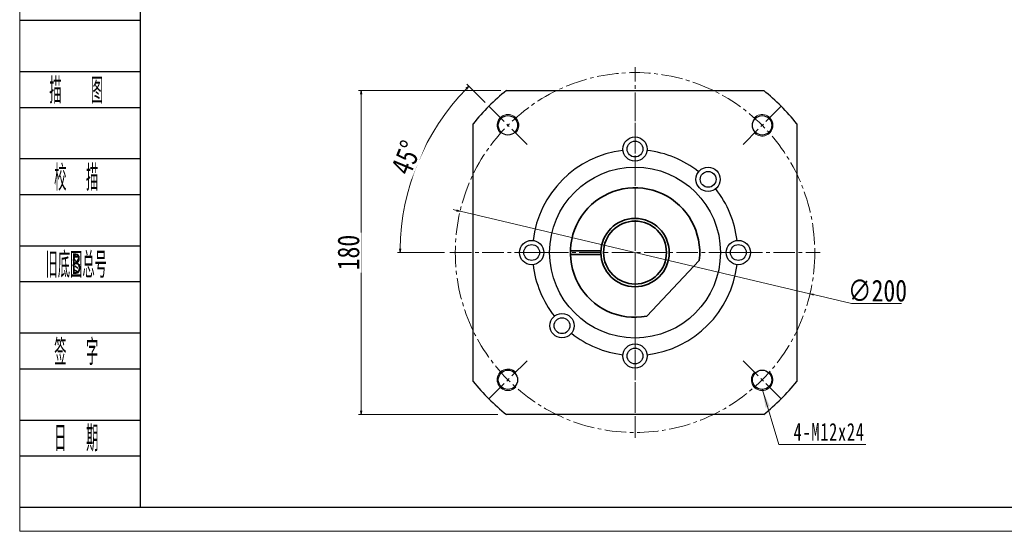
# Model space of a CAD drawing. Header units: millimetres. Extents: x -14 to 1119, y 38 to 835.
# Tile 1 of 5: x -8 to 540, y 38 to 323. Entities that reach past the tile are written whole.
import ezdxf
from ezdxf.enums import TextEntityAlignment as Align

# ---------------------------------------------------------------- set-up
doc = ezdxf.new("R2010")
doc.units = ezdxf.units.MM
doc.linetypes.add('点画线', pattern=[18, 12, -2, 2, -2])
doc.layers.add('2细线层', color=4, linetype='Continuous')
doc.layers.add('6文字层', color=3, linetype='Continuous')
for name, color, linetype, lineweight in [('中心线层', 1, '点画线', 18), ('图框_外框线', 7, 'Continuous', 18), ('尺寸线层', 3, 'Continuous', 18), ('粗实线层', 7, 'Continuous', 35), ('细实线层', 7, 'Continuous', 18)]:
    doc.layers.add(name, color=color, linetype=linetype, lineweight=lineweight)
doc.styles.add('PC_TEXTSTYLE', font='ISOCP.SHX', dxfattribs={"width": 0.707, "bigfont": 'GBCBIG.SHX'})
doc.styles.get("Standard").update_dxf_attribs({"font": 'SimSun.ttf'})
doc.styles.add('宋体', font='SimSun.ttf', dxfattribs={"width": 0.8})
doc.styles.add('标准', font='SimSun.ttf', dxfattribs={"width": 0.667})
doc.dimstyles.new('A水平标注', dxfattribs={"dimtxt": 3.5, "dimasz": 2, "dimexe": 1.5, "dimexo": 3, "dimgap": 1.1, "dimtad": 1, "dimtoh": 1, "dimdec": 1, "dimdsep": 46, "dimtxsty": '宋体', "dimblk": 'OPEN', "dimcen": 3, "dimclrd": 3, "dimclre": 3, "dimclrt": 6, "dimadec": 0, "dimazin": 0, "dimtm": 1e-09, "dimtfac": 1, "dimtdec": 1, "dimtix": 1, "dimtmove": 0, "dimatfit": 3, "dimldrblk": 'OPEN', "dimfxl": 0, "dimlwd": 13, "dimlwe": 13, "dimarcsym": 0})
doc.dimstyles.new('A水平标注$0', dxfattribs={"dimtxt": 3.5, "dimasz": 2, "dimexe": 1.5, "dimexo": 3, "dimgap": 1.1, "dimtad": 1, "dimtoh": 1, "dimdec": 4, "dimdsep": 46, "dimtxsty": '宋体', "dimblk": 'OPEN', "dimcen": 3, "dimclrd": 3, "dimclre": 3, "dimclrt": 6, "dimadec": 0, "dimazin": 0, "dimtm": 1e-09, "dimtfac": 1, "dimtdec": 4, "dimtix": 1, "dimtmove": 0, "dimatfit": 3, "dimldrblk": 'OPEN', "dimfxl": 0, "dimlwd": 13, "dimlwe": 13, "dimarcsym": 0})

# ---------------------------------------------------------------- blocks, each defined once
blk = doc.blocks.new('_Open')
at = {"color": 0, "linetype": 'ByBlock', "lineweight": -2}
for p, q in [((-1, 0.17), (0, 0)), ((-1, -0.17), (0, 0)), ((0, 0), (-1, 0))]:
    blk.add_line(p, q, dxfattribs=at)
blk = doc.blocks.new('*D9')
at = {"layer": 'Defpoints', "color": 0, "transparency": 16777216}
for p in [(262.57, 283.31), (181.76, 103.31), (260.75, 103.31)]:
    blk.add_point(p, dxfattribs=at)
at = {"layer": '尺寸线层', "color": 3, "lineweight": 13, "transparency": 16777216}
for p, q in [((259.57, 283.31), (180.26, 283.31)), ((181.76, 281.31), (181.76, 105.31)), ((257.75, 103.31), (180.26, 103.31))]:
    blk.add_line(p, q, dxfattribs=at)
at = {"layer": '尺寸线层', "color": 3, "lineweight": 13, "transparency": 16777216, "xscale": 2, "yscale": 2, "zscale": 2}
for p, rotation in [((181.76, 283.31), 90), ((181.76, 103.31), 270)]:
    blk.add_blockref('_Open', p, dxfattribs=dict(at, rotation=rotation))
at = {"layer": '尺寸线层', "color": 6, "transparency": 16777216, "insert": (174.75, 193.31), "char_height": 12.1, "attachment_point": 5, "rotation": 90, "style": '宋体', "bg_fill": 3, "box_fill_scale": 1.1, "bg_fill_color": 257, "bg_fill_transparency": 0}
blk.add_mtext('180', dxfattribs=at)
blk = doc.blocks.new('*X5')
at = {"layer": '尺寸线层', "linetype": 'Continuous'}
blk.add_hatch(color=0, dxfattribs=at).paths.add_polyline_path([(-12.38, 30.25), (-8.33, 21.13), (-10.69, 20.42)], flags=0)
at = {"layer": '尺寸线层', "color": 0, "linetype": 'Continuous'}
blk.add_line((-12.38, 30.25), (-3.23, 0), dxfattribs=at)
at = {"layer": '尺寸线层', "color": 0}
for p, q in [((-3.23, 0), (0, 0)), ((0, 0), (45.14, 0)), ((0, 0), (0, 0))]:
    blk.add_line(p, q, dxfattribs=at)
at = {"layer": '尺寸线层', "color": 0, "insert": (4.95, 1.98), "char_height": 9.9, "width": 80.3842, "attachment_point": 7, "line_spacing_factor": 1.15057, "style": '标准'}
blk.add_mtext('\\T1.1;4-M12x24', dxfattribs=at)
blk = doc.blocks.new('*D10')
at = {"layer": 'Defpoints', "color": 0, "transparency": 16777216}
for p in [(236.82, 216.23), (431.5, 170.4)]:
    blk.add_point(p, dxfattribs=at)
at = {"layer": '尺寸线层', "color": 3, "lineweight": 13, "transparency": 16777216}
for p, q in [((234.87, 216.69), (232.93, 217.15)), ((236.82, 216.23), (431.5, 170.4)), ((454.68, 164.94), (433.44, 169.94)), ((482.34, 164.94), (454.68, 164.94))]:
    blk.add_line(p, q, dxfattribs=at)
at = {"layer": '尺寸线层', "color": 3, "lineweight": 13, "transparency": 16777216, "xscale": 2, "yscale": 2, "zscale": 2}
for p, rotation in [((236.82, 216.23), 346.7506677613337), ((431.5, 170.4), 166.7506677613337)]:
    blk.add_blockref('_Open', p, dxfattribs=dict(at, rotation=rotation))
at = {"layer": '尺寸线层', "color": 6, "transparency": 16777216, "insert": (469.06, 172.09), "char_height": 12.1, "attachment_point": 5, "style": '宋体'}
blk.add_mtext('∅200', dxfattribs=at)
blk = doc.blocks.new('*D11')
at = {"layer": 'Defpoints', "color": 0, "transparency": 16777216}
for p in [(252.84, 274.63), (274.27, 253.21), (231.16, 193.31), (437.16, 193.31)]:
    blk.add_point(p, dxfattribs=at)
at = {"layer": '尺寸线层', "color": 3, "lineweight": 13, "transparency": 16777216}
for p, q in [((250.72, 276.75), (240.65, 286.83)), ((228.16, 193.31), (201.91, 193.31))]:
    blk.add_line(p, q, dxfattribs=at)
blk.add_arc((334.16, 193.31), 130.75, 135.8764, 179.1236, dxfattribs=at)
at = {"layer": '尺寸线层', "color": 3, "lineweight": 13, "transparency": 16777216, "xscale": 2, "yscale": 2, "zscale": 2}
for p, rotation in [((241.71, 285.77), 45.43821443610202), ((203.41, 193.31), 269.5617850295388)]:
    blk.add_blockref('_Open', p, dxfattribs=dict(at, rotation=rotation))
at = {"layer": '尺寸线层', "color": 6, "transparency": 16777216, "insert": (206.94, 246.01), "char_height": 12.1, "attachment_point": 5, "rotation": 67.5, "style": '宋体', "bg_fill": 3, "box_fill_scale": 1.1, "bg_fill_color": 257, "bg_fill_transparency": 0}
blk.add_mtext('45%%d', dxfattribs=at)
at = {"layer": 'Defpoints', "color": 0, "transparency": 16777216}
blk.add_point((213.36, 243.35), dxfattribs=at)

msp = doc.modelspace()

# ---------------------------------------------------------------- linework, layer by layer
msp.add_lwpolyline([(424.15996, 264.90352), (424.15996, 121.72531)])
for centre, radius in [((404.87063, 264.02509), 5.4), ((334.15996, 250.81441), 6.75), ((334.15996, 250.81441), 4.4), ((334.15996, 193.31441), 47.5), ((374.8186, 233.97305), 6.75), ((374.8186, 233.97305), 4.4), ((276.65996, 193.31441), 6.75), ((276.65996, 193.31441), 4.4), ((391.65996, 193.31441), 6.75), ((391.65996, 193.31441), 4.4), ((293.50132, 152.65577), 6.75), ((293.50132, 152.65577), 4.4), ((334.15996, 135.81441), 6.75), ((334.15996, 135.81441), 4.4), ((404.87063, 122.60374), 5.4)]:
    msp.add_circle(centre, radius)
for radius, start, end in [(115, 38.4999494, 51.5000496), (57.15, 96.7414031, 173.2585969), (57.15, 51.7414031, 83.2585969), (57.15, 6.7414031, 38.2585969), (57.15, 186.7414031, 218.2585969), (57.15, 276.7414031, 353.2585969), (57.15, 231.7414031, 263.2585969), (115, 308.4999494, 321.5000496)]:
    msp.add_arc((334.15996, 193.31441), radius, start, end)
at = {"layer": '2细线层'}
for p, q in [((-7.82336, 322.4116), (58.85504, 322.4116)), ((-7.82336, 293.93068), (58.85504, 293.93068)), ((-7.82336, 273.99404), (58.85504, 273.99404)), ((-7.82336, 245.51312), (58.85504, 245.51312)), ((-7.82336, 225.57648), (58.85504, 225.57648)), ((-7.82336, 197.09557), (58.85504, 197.09557)), ((-7.82336, 177.15892), (58.85504, 177.15892)), ((-7.82336, 148.67801), (58.85504, 148.67801)), ((-7.82336, 128.74137), (58.85504, 128.74137)), ((-7.82336, 100.26045), (58.85504, 100.26045)), ((-7.82336, 80.32381), (58.85504, 80.32381)), ((-7.82336, 51.84289), (58.85504, 51.84289))]:
    msp.add_line(p, q, dxfattribs=at)
at = {"layer": '中心线层'}
for p, q in [((334.15996, 90.31441), (334.15996, 296.31441)), ((415.47724, 274.63169), (394.05254, 253.207)), ((415.47723, 111.99713), (394.05254, 133.42183))]:
    msp.add_line(p, q, dxfattribs=at)
at = {"layer": '粗实线层'}
msp.add_line((369.89835, 188.98227), (340.71183, 157.91564), dxfattribs=at)
msp.add_circle((334.15996, 193.31441), 19, dxfattribs=at)
msp.add_arc((334.15996, 193.31441), 36, 353.0884342, 280.4860713, dxfattribs=at)
at = {"layer": '细实线层'}
for centre, start, end in [((404.87063, 264.02509), 224.9999995, 136.7191308), ((404.87063, 122.60374), 134.9999995, 46.7191308)]:
    msp.add_arc(centre, 6, start, end, dxfattribs=at)

# ---------------------------------------------------------------- block references
at = {"layer": '尺寸线层'}
msp.add_blockref('*X5', (417.46248, 86.74194), dxfattribs=at)

# ---------------------------------------------------------------- texts
at = {"layer": '6文字层', "color": 3, "style": 'PC_TEXTSTYLE'}
for s, width, p in [('描   图', 0.6667, (23.25389, 283.96236)), ('校  描', 0.667, (23.25389, 235.5448)), ('旧底图总号', 0.667, (23.25389, 187.12724)), ('签  字', 0.667, (23.25389, 138.70969)), ('日  期', 0.667, (23.27165, 90.57638))]:
    msp.add_text(s, height=14.240458, dxfattribs=dict(at, width=width)).set_placement(p, align=Align.MIDDLE)
at = {"layer": '6文字层', "width": 0.707}
msp.add_text('B', height=11.39237, dxfattribs=at).set_placement((23.25389, 187.12724), align=Align.MIDDLE)

# ---------------------------------------------------------------- dimensions: what is measured, and where the dimension line sits
at = {"layer": '尺寸线层'}
dim = msp.add_linear_dim(base=(181.76027, 103.31441), p1=(262.57085, 283.31442), p2=(260.74513, 103.31441), angle=270, dimstyle='A水平标注$0', override={"dimtxt": 12.1, "dimblk": 'Open', "dimtfill": 1, "dimtfillclr": 256}, dxfattribs=at)
dim.commit()
dim.dimension.update_dxf_attribs({"geometry": '*D9', "text_midpoint": (181.76027, 193.31441), "dimtype": 160})

# ---------------------------------------------------------------- next in the draw order: linework, layer by layer
for points in [[(262.57085, 283.31442), (405.74906, 283.31441)], [(244.15995, 121.72531), (244.15996, 264.90352)], [(405.74906, 103.31441), (262.57085, 103.31441)]]:
    msp.add_lwpolyline(points)
for centre in [(263.44928, 264.02509), (263.44928, 122.60374)]:
    msp.add_circle(centre, 5.4)
for start, end in [(128.4999494, 141.5000496), (218.4999494, 231.5000496)]:
    msp.add_arc((334.15996, 193.31441), 115, start, end)
at = {"layer": '中心线层'}
for p, q in [((252.84268, 274.63169), (274.26737, 253.207)), ((231.15996, 193.31441), (437.15996, 193.31441)), ((252.84267, 111.99714), (274.26737, 133.42183))]:
    msp.add_line(p, q, dxfattribs=at)
msp.add_circle((334.15996, 193.31441), 100, dxfattribs=at)
at = {"layer": '细实线层'}
for centre, start, end in [((263.44928, 264.02509), 314.9999995, 226.7191308), ((263.44928, 122.60374), 44.9999995, 316.7191308)]:
    msp.add_arc(centre, 6, start, end, dxfattribs=at)

# ---------------------------------------------------------------- next in the draw order: dimensions: what is measured, and where the dimension line sits
at = {"layer": '尺寸线层'}
dim = msp.add_diameter_dim_2p(p1=(236.82176, 216.23332), p2=(431.49815, 170.39551), dimstyle='A水平标注', override={"dimtxt": 12.1, "dimdec": 4, "dimtdec": 4, "dimtfill": 0}, dxfattribs=at)
dim.commit()
dim.dimension.update_dxf_attribs({"geometry": '*D10', "text_midpoint": (454.68418, 164.93621), "dimtype": 163})

# ---------------------------------------------------------------- next in the draw order: dimensions: what is measured, and where the dimension line sits
dim = msp.add_angular_dim_2l(base=(213.36327, 243.35004), line1=((231.15996, 193.31441), (437.15996, 193.31441)), line2=((252.84268, 274.63169), (274.26737, 253.207)), dimstyle='A水平标注$0', override={"dimtxt": 12.1, "dimblk": 'Open', "dimtfill": 1, "dimtfillclr": 256}, dxfattribs=at)
dim.commit()
dim.dimension.update_dxf_attribs({"geometry": '*D11', "text_midpoint": (206.94489, 246.00862)})

# ---------------------------------------------------------------- next in the draw order: linework, layer by layer
at = {"layer": '中心线层'}
for p, q in [((334.15996, 105.31441), (334.15996, 281.31441)), ((287.29651, 193.31441), (267.51145, 193.31441)), ((381.0234, 193.31441), (400.80846, 193.31441))]:
    msp.add_line(p, q, dxfattribs=at)
at = {"layer": '图框_外框线', "color": 3}
msp.add_lwpolyline([(-8.21601, 38.42868), (1118.57768, 38.42868), (1118.57768, 835.23279), (-8.21601, 835.23279)], close=True, dxfattribs=at)
at = {"layer": '图框_外框线', "color": 3, "lineweight": 25}
msp.add_lwpolyline([(58.85504, 51.84289), (1105.16347, 51.84289), (1105.16347, 821.81858), (58.85504, 821.81858)], close=True, dxfattribs=at)
at = {"layer": '粗实线层'}
for p, q in [((298.15996, 194.31441), (315.18629, 194.31441)), ((298.15996, 192.31441), (315.18629, 192.31441))]:
    msp.add_line(p, q, dxfattribs=at)
msp.add_circle((334.15996, 193.31441), 17.5, dxfattribs=at)

doc.saveas('drawing.dxf')
